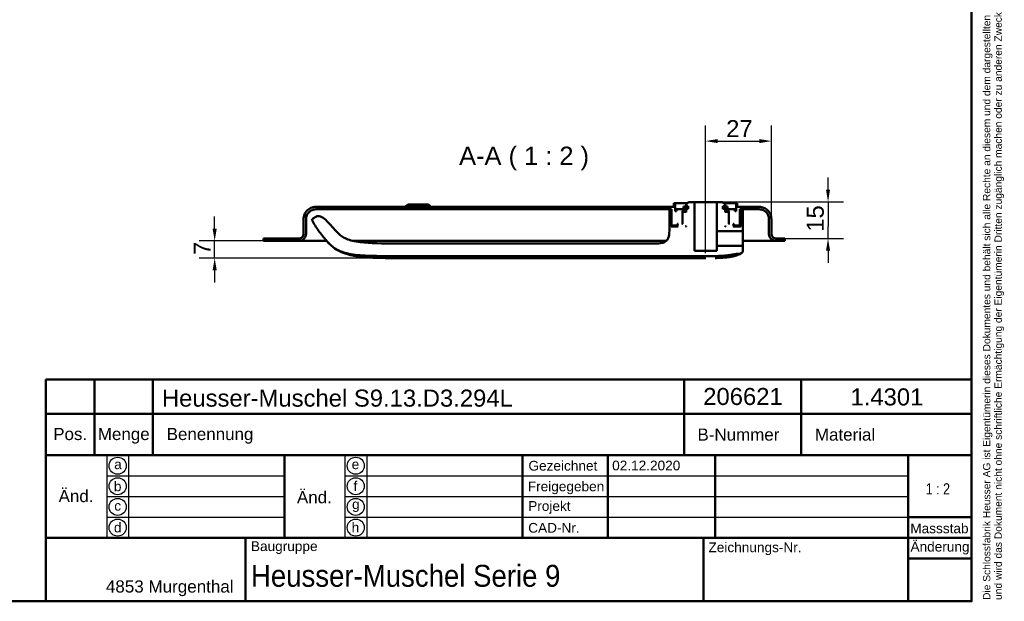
# Model space of a CAD drawing. Header units: millimetres. Extents: x 20 to 833, y 20 to 574.
# Tile 7 of 10: x 429 to 833, y 20 to 259. Entities that reach past the tile are written whole.
import ezdxf
from ezdxf.enums import TextEntityAlignment as Align

# ---------------------------------------------------------------- set-up
doc = ezdxf.new("R2010")
doc.units = ezdxf.units.MM
doc.header["$LTSCALE"] = 2
for name, color, linetype, lineweight in [('Bemaßungen(DIN)', 7, 'Continuous', 25), ('Mittellinie(DIN)', 7, 'Continuous', 25), ('Sichtbare Kanten(DIN)', 7, 'Continuous', 50), ('Skizziergeometrie(DIN)', 7, 'Continuous', 50), ('Skizzierlinie(DIN)', 7, 'Continuous', 25), ('Symbole(DIN)', 7, 'Continuous', 25)]:
    doc.layers.add(name, color=color, linetype=linetype, lineweight=lineweight)
doc.styles.add('Aktuell-DIN', font='arial.ttf')
doc.styles.add('Aktuell-DINGroßer Text', font='arial.ttf')
doc.styles.add('STANDARD-DIN~0', font='arial.ttf')
doc.styles.add('Textstil10', font='arial.ttf')
doc.styles.add('Textstil41', font='arial.ttf', dxfattribs={"width": 0.8})
doc.styles.add('Textstil83', font='arial.ttf', dxfattribs={"width": 0.8})
doc.dimstyles.new('CAD-LAN', dxfattribs={"dimscale": 2, "dimtxt": 3.5, "dimasz": 2.5, "dimexe": 3.175, "dimexo": 0, "dimgap": 0.8, "dimtad": 1, "dimrnd": 1e-08, "dimtxsty": 'STANDARD-DIN~0', "dimcen": 0.09, "dimdle": 10, "dimclrd": 250, "dimclre": 250, "dimclrt": 250, "dimadec": 0, "dimazin": 2, "dimtfac": 1, "dimtmove": 0, "dimatfit": 3, "dimfxl": 1, "dimtolj": 1, "dimtzin": 0, "dimlwd": 25, "dimlwe": 25, "dimarcsym": 0})

# ---------------------------------------------------------------- blocks, each defined once
blk = doc.blocks.new('Ränder Standardrahmen')
at = {"layer": 'Skizziergeometrie(DIN)', "flags": 128}
blk.add_lwpolyline([(10, 10), (10, 287), (410, 287), (410, 10), (10, 10)], dxfattribs=at)
blk = doc.blocks.new('Schriftfelder Heusser')
at = {"layer": 'Skizziergeometrie(DIN)'}
for p, q in [((101, 229.92), (101, 236.92)), ((101, 236.92), (291, 236.92)), ((111, 229.92), (111, 236.92)), ((123, 229.92), (123, 236.92)), ((232, 229.92), (232, 236.92)), ((256, 229.92), (256, 236.92)), ((291, 236.92), (291, 229.92)), ((101, 191.42), (101, 229.92)), ((101, 229.92), (291, 229.92)), ((111, 229.92), (111, 221.42)), ((123, 229.92), (123, 221.42)), ((232, 229.92), (232, 221.42)), ((256, 229.92), (256, 221.42)), ((291, 229.92), (291, 191.42)), ((101, 221.42), (291, 221.42)), ((150, 221.42), (150, 204.42)), ((198.85, 221.42), (198.85, 204.42)), ((216.35, 221.42), (216.35, 204.42)), ((238.35, 221.42), (238.35, 204.42)), ((278, 221.42), (278, 191.42)), ((278, 208.67), (291, 208.67)), ((101, 204.42), (291, 204.42)), ((142, 204.42), (142, 191.42)), ((236, 204.42), (236, 191.42)), ((278, 200.17), (291, 200.17)), ((291, 191.42), (101, 191.42))]:
    blk.add_line(p, q, dxfattribs=at)
at = {"layer": 'Skizzierlinie(DIN)'}
for p, q in [((113.5, 221.42), (113.5, 204.42)), ((118, 221.42), (118, 204.42)), ((162.35, 221.42), (162.35, 204.42)), ((166.85, 221.42), (166.85, 204.42)), ((113.5, 217.17), (150, 217.17)), ((162.35, 217.17), (278, 217.17)), ((113.5, 212.92), (150, 212.92)), ((162.35, 212.92), (278, 212.92)), ((113.5, 208.67), (150, 208.67)), ((162.35, 208.67), (278, 208.67))]:
    blk.add_line(p, q, dxfattribs=at)
for centre in [(115.75, 219.25), (164.6, 219.25), (115.75, 215.04), (164.6, 215.04), (115.75, 210.79), (164.6, 210.79), (115.75, 206.54), (164.6, 206.54)]:
    blk.add_circle(centre, 1.75, dxfattribs=at)
at = {"layer": 'Symbole(DIN)', "color": 7, "insert": (293.33, 191.7), "char_height": 1.5, "width": 182.3003, "attachment_point": 1, "rotation": 90, "line_spacing_factor": 0.944221, "style": 'Aktuell-DIN'}
blk.add_mtext('\\fArial|b0|i0;\\H1.5000;Die Schlossfabrik Heusser AG ist Eigentümerin dieses Dokumentes und behält sich alle Rechte an diesem und dem dargestellten Gegenstand vor. Der Empfänger anerkennt diese Rechte\\Pund wird das Dokument nicht ohne schriftliche Ermächtigung der Eigentümerin Dritten zugänglich machen oder zu anderen Zwecken verwenden, zu dem es ihm übergeben worden ist.\\P ', dxfattribs=at)
at = {"layer": 'Symbole(DIN)', "color": 179, "true_color": 0x262659, "style": 'Aktuell-DIN'}
for s, insert, char_height, attachment_point in [('Pos.', (106, 227), 2.489, 2), ('Menge', (117, 227), 2.489, 2), ('Benennung', (125.81, 225.38), 2.489, 4), ('B-Nummer', (234.74, 225.62), 2.489, 4), ('Material', (265.02, 225.62), 2.489, 5), ('\\fArial|b0|i0;Gezeichnet', (200.05, 219.23), 2, 4), ('\\fArial|b0|i0;a', (115.81, 219.53), 2, 5), ('\\fArial|b0|i0;e', (164.54, 219.53), 2, 5), ('\\fArial|b0|i0;f', (164.55, 215.06), 2, 5), ('\\fArial|b0|i0;b', (115.75, 215), 2, 5), ('\\fArial|b0|i0;Freigegeben', (199.92, 216), 2, 1), ('\\fArial|b0|i0;c', (115.75, 211.01), 2, 5), ('\\fArial|b0|i0;g', (164.63, 211.05), 2, 5), ('\\fArial|b0|i0;Projekt', (200, 211.98), 2, 1), ('\\fArial|b0|i0;d', (115.76, 206.55), 2, 5), ('\\fArial|b0|i0;h', (164.55, 206.57), 2, 5), ('\\fArial|b0|i0;CAD-Nr.', (200, 207.5), 2, 1), ('\\fArial|b0|i0;\\H2.0000;Massstab', (284.39, 206.37), 2, 5), ('\\fArial|b0|i0;\\H2.0000;Baugruppe', (143.1, 203.73), 2, 1), ('\\fArial|b0|i0;Zeichnungs-Nr.', (237, 203.5), 2, 1), ('\\fArial|b0|i0;\\H2.5000;4853 Murgenthal', (113.33, 192.46), 2.5, 7)]:
    blk.add_mtext(s, dxfattribs=dict(at, insert=insert, char_height=char_height, attachment_point=attachment_point))
at = {"layer": 'Symbole(DIN)', "color": 179, "true_color": 0x262659, "attachment_point": 5, "style": 'Aktuell-DIN'}
for s, insert, char_height, width in [('Änd.', (107.21, 213), 2.489, 12.3494), ('Änd.', (156.12, 212.76), 2.489, 12.3494), ('\\fArial|b0|i0;Änderung', (284.51, 202.33), 2, 12.1143)]:
    blk.add_mtext(s, dxfattribs=dict(at, insert=insert, char_height=char_height, width=width))
at = {"layer": 'Symbole(DIN)', "color": 7, "insert": (143.1, 196.62), "char_height": 4.5, "width": 90.18, "attachment_point": 4, "style": 'Aktuell-DIN'}
blk.add_mtext('\\fArial|b0|i0;\\W0.90;\\H4.5000;Heusser-Muschel Serie 9', dxfattribs=at)
at = {"layer": 'Symbole(DIN)', "color": 179, "true_color": 0x262659, "style": 'Textstil10'}
blk.add_attdef('ERSTELLUNGSDATUM_001', (217.23, 218.29), '', height=2, dxfattribs=at)
at = {"layer": 'Symbole(DIN)', "color": 179, "true_color": 0x262659}
for tag, height, style, p in [('AUTOR', 2.49, 'Aktuell-DIN', (240.03, 219.26)), ('KONTROLLDATUM', 2, 'Textstil10', (217.42, 215.04)), ('KONTROLLIERT_VON', 2, 'Textstil10', (239.98, 215.05))]:
    blk.add_attdef(tag, text='', height=height, dxfattribs=dict(at, style=style)).set_placement(p, align=Align.MIDDLE_LEFT)
at = {"layer": 'Symbole(DIN)', "color": 7, "style": 'Textstil83', "width": 0.8}
blk.add_attdef('Anfänglicher_Ansichtsmaßstab_001', (281.57, 213.34), '', height=2.3, dxfattribs=at)
at = {"layer": 'Symbole(DIN)', "color": 179, "true_color": 0x262659, "style": 'Textstil10'}
blk.add_attdef('PROJEKT', text='', height=2, dxfattribs=at).set_placement((217.77, 209.72), align=Align.BOTTOM_LEFT)
at = {"layer": 'Symbole(DIN)', "color": 7, "style": 'Textstil41', "width": 0.8}
blk.add_attdef('STATUS', text='', height=5, dxfattribs=at).set_placement((284.53, 195.86), align=Align.MIDDLE_CENTER)
blk = doc.blocks.new('*D24')
at = {"layer": 'Bemaßungen(DIN)', "color": 250, "linetype": 'Continuous', "lineweight": 25, "true_color": 0x3f3f3f, "transparency": 16777216}
for p, q in [((710.81, 188.91), (710.81, 215.26)), ((737.81, 176.91), (737.81, 215.26)), ((715.81, 208.91), (732.81, 208.91))]:
    blk.add_line(p, q, dxfattribs=at)
at = {"layer": 'Bemaßungen(DIN)', "color": 250, "linetype": 'Continuous', "true_color": 0x3f3f3f, "transparency": 16777216}
for points in [[(715.81, 209.74), (715.81, 208.07), (710.81, 208.91)], [(732.81, 209.74), (732.81, 208.07), (737.81, 208.91)]]:
    blk.add_solid(points, dxfattribs=at)
at = {"layer": 'Defpoints', "color": 0, "linetype": 'Continuous', "transparency": 16777216}
for p in [(737.81, 208.91), (710.81, 188.91), (737.81, 176.91)]:
    blk.add_point(p, dxfattribs=at)
at = {"layer": 'Bemaßungen(DIN)', "color": 250, "linetype": 'Continuous', "lineweight": 25, "true_color": 0x3f3f3f, "transparency": 16777216, "insert": (719.24, 217.53), "char_height": 7, "attachment_point": 1, "style": 'STANDARD-DIN~0'}
blk.add_mtext('\\A1;27', dxfattribs=at)
blk = doc.blocks.new('*D25')
at = {"layer": 'Bemaßungen(DIN)', "color": 250, "linetype": 'Continuous', "lineweight": 25, "true_color": 0x3f3f3f, "transparency": 16777216}
for p, q in [((761.06, 188.91), (761.06, 193.91)), ((717.81, 183.91), (767.41, 183.91)), ((761.06, 183.91), (761.06, 178.91)), ((761.06, 178.91), (761.06, 173.91)), ((761.06, 168.91), (761.06, 173.91)), ((741.06, 168.91), (767.41, 168.91)), ((761.06, 163.91), (761.06, 158.91))]:
    blk.add_line(p, q, dxfattribs=at)
at = {"layer": 'Bemaßungen(DIN)', "color": 250, "linetype": 'Continuous', "true_color": 0x3f3f3f, "transparency": 16777216}
for points in [[(760.23, 188.91), (761.89, 188.91), (761.06, 183.91)], [(760.23, 163.91), (761.89, 163.91), (761.06, 168.91)]]:
    blk.add_solid(points, dxfattribs=at)
at = {"layer": 'Defpoints', "color": 0, "linetype": 'Continuous', "transparency": 16777216}
for p in [(717.81, 183.91), (741.06, 168.91), (761.06, 168.91)]:
    blk.add_point(p, dxfattribs=at)
at = {"layer": 'Bemaßungen(DIN)', "color": 250, "linetype": 'Continuous', "lineweight": 25, "true_color": 0x3f3f3f, "transparency": 16777216, "insert": (752.31, 171.69), "char_height": 7, "attachment_point": 1, "rotation": 90, "style": 'STANDARD-DIN~0'}
blk.add_mtext('\\A1;15', dxfattribs=at)
blk = doc.blocks.new('*D26')
at = {"layer": 'Bemaßungen(DIN)', "color": 250, "linetype": 'Continuous', "lineweight": 25, "true_color": 0x3f3f3f, "transparency": 16777216}
for p, q in [((509.31, 172.91), (509.31, 177.91)), ((529.31, 167.91), (502.96, 167.91)), ((509.31, 160.91), (509.31, 167.91)), ((584.1, 160.91), (502.96, 160.91)), ((509.31, 155.91), (509.31, 150.91))]:
    blk.add_line(p, q, dxfattribs=at)
at = {"layer": 'Bemaßungen(DIN)', "color": 250, "linetype": 'Continuous', "true_color": 0x3f3f3f, "transparency": 16777216}
for points in [[(508.48, 172.91), (510.14, 172.91), (509.31, 167.91)], [(508.48, 155.91), (510.14, 155.91), (509.31, 160.91)]]:
    blk.add_solid(points, dxfattribs=at)
at = {"layer": 'Defpoints', "color": 0, "linetype": 'Continuous', "transparency": 16777216}
for p in [(509.31, 167.91), (529.31, 167.91), (584.1, 160.91)]:
    blk.add_point(p, dxfattribs=at)
at = {"layer": 'Bemaßungen(DIN)', "color": 250, "linetype": 'Continuous', "lineweight": 25, "true_color": 0x3f3f3f, "transparency": 16777216, "insert": (500.71, 162.14), "char_height": 7, "attachment_point": 1, "rotation": 90, "style": 'STANDARD-DIN~0'}
blk.add_mtext('\\A1;7', dxfattribs=at)

msp = doc.modelspace()

# ---------------------------------------------------------------- linework, layer by layer
at = {"layer": 'Mittellinie(DIN)', "linetype": 'Continuous'}
msp.add_line((710.811, 162.905), (710.811, 188.905), dxfattribs=at)
at = {"layer": 'Sichtbare Kanten(DIN)'}
for p, q in [((697.811, 181.905), (550.811, 181.905)), ((588.561, 182.905), (587.561, 181.905)), ((588.561, 182.905), (597.061, 182.905)), ((597.061, 182.905), (598.061, 181.905)), ((698.311, 183.405), (697.811, 183.405)), ((697.811, 183.405), (697.811, 181.905)), ((697.811, 183.405), (697.811, 181.905)), ((698.311, 180.105), (698.311, 183.405)), ((698.311, 183.405), (703.311, 183.405)), ((703.297, 182.005), (701.794, 182.005)), ((701.794, 182.005), (701.794, 181.105)), ((701.794, 182.005), (701.794, 181.105)), ((703.811, 183.905), (702.811, 182.905)), ((703.811, 183.905), (702.811, 182.905)), ((702.811, 182.905), (702.811, 182.205)), ((702.811, 182.905), (702.811, 182.205)), ((702.811, 182.205), (703.711, 182.205)), ((703.297, 181.105), (703.297, 182.005)), ((703.711, 182.005), (703.297, 182.005)), ((703.711, 182.205), (703.711, 181.105)), ((703.711, 181.105), (703.711, 182.205)), ((706.261, 183.905), (703.811, 183.905)), ((706.261, 163.905), (706.261, 183.905)), ((706.261, 183.905), (715.361, 183.905)), ((717.811, 183.905), (715.361, 183.905)), ((715.361, 183.905), (715.361, 171.905)), ((718.811, 182.905), (717.811, 183.905)), ((717.811, 183.905), (718.811, 182.905)), ((717.911, 181.105), (717.911, 182.205)), ((717.911, 182.205), (718.811, 182.205)), ((717.911, 181.105), (717.911, 182.205)), ((718.325, 182.005), (717.911, 182.005)), ((718.311, 183.405), (723.311, 183.405)), ((719.828, 182.005), (718.325, 182.005)), ((718.325, 182.005), (718.325, 181.105)), ((718.811, 182.205), (718.811, 182.905)), ((718.811, 182.905), (718.811, 182.205)), ((719.828, 181.105), (719.828, 182.005)), ((719.828, 182.005), (719.828, 181.105)), ((723.811, 183.405), (723.311, 183.405)), ((723.311, 183.405), (723.311, 180.105)), ((723.811, 181.905), (723.811, 183.405)), ((723.811, 183.405), (723.811, 181.905)), ((732.811, 181.905), (723.811, 181.905)), ((550.811, 180.905), (696.811, 180.905)), ((696.65, 180.406), (695.948, 180.406)), ((695.948, 180.406), (695.948, 172.894)), ((696.65, 173.905), (696.65, 180.406)), ((696.811, 180.406), (696.65, 180.406)), ((696.811, 180.905), (696.811, 174.505)), ((696.811, 180.905), (696.811, 174.505)), ((698.811, 180.105), (698.311, 180.105)), ((701.811, 180.905), (698.811, 180.905)), ((698.811, 180.905), (698.811, 180.105)), ((698.811, 180.105), (698.811, 180.905)), ((701.261, 179.905), (701.061, 180.105)), ((701.061, 180.105), (701.811, 180.105)), ((701.261, 175.105), (701.261, 179.905)), ((701.261, 179.905), (701.511, 179.905)), ((701.511, 179.905), (701.311, 179.705)), ((701.511, 179.905), (701.311, 179.705)), ((701.311, 179.705), (701.311, 174.905)), ((701.311, 179.705), (701.311, 174.905)), ((702.611, 179.905), (701.511, 179.905)), ((701.794, 181.105), (702.811, 181.105)), ((701.811, 180.105), (701.811, 180.905)), ((701.811, 180.905), (702.811, 180.905)), ((702.811, 180.105), (701.811, 180.105)), ((702.811, 179.705), (702.611, 179.905)), ((702.811, 179.905), (702.611, 179.905)), ((702.811, 181.105), (702.811, 179.705)), ((702.811, 181.105), (702.811, 179.705)), ((703.711, 181.105), (703.297, 181.105)), ((718.325, 181.105), (717.911, 181.105)), ((718.811, 179.705), (718.811, 181.105)), ((718.811, 181.105), (719.828, 181.105)), ((718.811, 181.105), (718.811, 179.705)), ((718.811, 180.905), (719.811, 180.905)), ((719.811, 180.105), (718.811, 180.105)), ((719.011, 179.905), (718.811, 179.705)), ((719.011, 179.905), (718.811, 179.905)), ((720.111, 179.905), (719.011, 179.905)), ((722.811, 180.905), (719.811, 180.905)), ((719.811, 180.905), (719.811, 180.105)), ((719.811, 180.105), (720.561, 180.105)), ((720.311, 179.705), (720.111, 179.905)), ((720.111, 179.905), (720.361, 179.905)), ((720.111, 179.905), (720.311, 179.705)), ((720.311, 174.905), (720.311, 179.705)), ((720.311, 179.705), (720.311, 174.905)), ((720.561, 180.105), (720.361, 179.905)), ((720.361, 179.905), (720.361, 175.105)), ((722.811, 180.105), (722.811, 180.905)), ((722.811, 180.105), (722.811, 180.905)), ((723.311, 180.105), (722.811, 180.105)), ((724.811, 174.505), (724.811, 180.905)), ((724.811, 180.905), (732.811, 180.905)), ((724.811, 180.905), (724.811, 174.505)), ((725.25, 180.406), (724.811, 180.406)), ((726.134, 180.406), (725.25, 180.406)), ((725.25, 180.406), (725.25, 173.905)), ((726.134, 172.105), (726.134, 180.406)), ((545.811, 176.905), (545.811, 170.905)), ((545.811, 170.905), (545.811, 176.905)), ((546.811, 170.905), (546.811, 176.905)), ((550.767, 177.807), (549.9, 177.277)), ((699.511, 173.905), (696.65, 173.905)), ((696.811, 174.505), (697.011, 174.305)), ((697.011, 174.305), (696.811, 174.505)), ((697.011, 174.305), (699.111, 174.305)), ((699.111, 174.305), (699.211, 174.405)), ((699.111, 174.305), (699.311, 174.305)), ((699.211, 174.405), (699.211, 174.905)), ((699.211, 174.905), (699.511, 174.905)), ((699.311, 174.405), (699.211, 174.405)), ((699.511, 174.905), (699.311, 174.705)), ((699.511, 174.905), (699.311, 174.705)), ((699.311, 174.705), (699.311, 174.105)), ((699.311, 174.705), (699.311, 174.105)), ((699.311, 174.105), (699.511, 173.905)), ((699.511, 173.905), (699.311, 174.105)), ((701.061, 174.905), (701.261, 175.105)), ((701.311, 174.905), (701.061, 174.905)), ((701.311, 175.105), (701.261, 175.105)), ((702.611, 173.905), (702.811, 174.105)), ((702.811, 173.905), (702.611, 173.905)), ((702.811, 174.105), (702.811, 173.905)), ((702.811, 174.105), (702.811, 173.905)), ((718.811, 173.905), (718.811, 174.105)), ((718.811, 174.105), (719.011, 173.905)), ((718.811, 174.105), (718.811, 173.905)), ((719.011, 173.905), (718.811, 173.905)), ((720.361, 175.105), (720.311, 175.105)), ((720.561, 174.905), (720.311, 174.905)), ((720.361, 175.105), (720.561, 174.905)), ((722.311, 174.705), (722.111, 174.905)), ((722.111, 174.905), (722.411, 174.905)), ((722.111, 174.905), (722.311, 174.705)), ((722.111, 173.905), (722.311, 174.105)), ((722.111, 173.905), (722.311, 174.105)), ((725.25, 173.905), (722.111, 173.905)), ((722.311, 174.105), (722.311, 174.705)), ((722.311, 174.705), (722.311, 174.105)), ((722.411, 174.405), (722.311, 174.405)), ((722.311, 174.305), (722.511, 174.305)), ((722.411, 174.905), (722.411, 174.405)), ((722.411, 174.405), (722.511, 174.305)), ((722.511, 174.305), (724.611, 174.305)), ((724.611, 174.305), (724.811, 174.505)), ((724.611, 174.305), (724.811, 174.505)), ((736.811, 176.905), (736.811, 170.905)), ((737.811, 170.905), (737.811, 176.905)), ((737.811, 176.905), (737.811, 176.905)), ((737.811, 170.905), (737.811, 176.905)), ((545.811, 170.905), (545.811, 170.905)), ((715.361, 171.905), (725.934, 171.905)), ((715.361, 168.905), (715.361, 171.905)), ((543.811, 168.905), (529.311, 168.905)), ((529.311, 168.905), (529.311, 167.905)), ((529.311, 168.875), (529.311, 168.875)), ((529.311, 167.905), (529.311, 168.875)), ((529.311, 167.905), (543.811, 167.905)), ((529.311, 167.905), (529.311, 167.905)), ((555.296, 167.905), (543.811, 167.905)), ((569.349, 167.905), (566.102, 167.905)), ((694.623, 167.905), (569.349, 167.905)), ((689.948, 166.894), (584.096, 166.894)), ((715.361, 165.905), (715.361, 168.905)), ((725.934, 165.905), (715.361, 165.905)), ((715.361, 165.905), (715.361, 163.905)), ((739.811, 167.905), (726.113, 167.905)), ((726.134, 164.129), (726.134, 165.705)), ((742.311, 168.905), (739.811, 168.905)), ((739.811, 167.905), (743.311, 167.905)), ((742.311, 168.875), (742.311, 168.905)), ((742.311, 168.875), (742.311, 168.905)), ((743.311, 168.875), (742.311, 168.875)), ((743.311, 167.905), (743.311, 168.875)), ((743.311, 167.905), (743.311, 168.875)), ((584.096, 161.721), (710.95, 161.721)), ((715.361, 163.905), (706.261, 163.905)), ((724.806, 162.697), (725.375, 162.953))]:
    msp.add_line(p, q, dxfattribs=at)
for points, degree, knots in [([(550.811, 181.905), (550.463, 181.905), (550.117, 181.87), (549.447, 181.729), (549.125, 181.626), (548.213, 181.229), (547.667, 180.848), (546.767, 179.915), (546.415, 179.374), (545.933, 178.184), (545.811, 177.55), (545.811, 176.905)], 3, [-0.78930523, -0.78930523, -0.78930523, -0.78930523, -0.68480532, -0.68480532, -0.58346864, -0.58346864, -0.38572109, -0.38572109, -0.19345948, -0.19345948, 0, 0, 0, 0]), ([(737.811, 176.905), (737.811, 177.253), (737.775, 177.599), (737.634, 178.269), (737.532, 178.591), (737.134, 179.503), (736.754, 180.049), (735.821, 180.949), (735.279, 181.302), (734.09, 181.783), (733.456, 181.905), (732.811, 181.905)], 3, [-0.78930523, -0.78930523, -0.78930523, -0.78930523, -0.68480532, -0.68480532, -0.58346864, -0.58346864, -0.38572109, -0.38572109, -0.19345948, -0.19345948, 0, 0, 0, 0]), ([(546.811, 176.905), (546.811, 177.184), (546.839, 177.46), (546.952, 177.997), (547.034, 178.254), (547.352, 178.984), (547.656, 179.42), (548.403, 180.14), (548.836, 180.422), (549.788, 180.808), (550.295, 180.905), (550.811, 180.905)], 3, [-0.63144419, -0.63144419, -0.63144419, -0.63144419, -0.54784426, -0.54784426, -0.46677491, -0.46677491, -0.30857687, -0.30857687, -0.15476759, -0.15476759, 0, 0, 0, 0]), ([(559.787, 171.342), (558.264, 172.913), (556.904, 174.689), (554.82, 176.647), (554.048, 177.299), (552.895, 177.894), (552.515, 178.045), (551.817, 178.157), (551.586, 178.133), (551.14, 178.035), (550.939, 177.912), (550.767, 177.807)], 3, [-0.50021575, -0.50021575, -0.50021575, -0.50021575, -0.23943298, -0.23943298, -0.13865835, -0.13865835, -0.09616056, -0.09616056, -0.06047166, -0.06047166, 0, 0, 0, 0]), ([(732.811, 180.905), (733.089, 180.905), (733.366, 180.877), (733.902, 180.764), (734.16, 180.682), (734.889, 180.364), (735.326, 180.06), (736.046, 179.313), (736.328, 178.88), (736.713, 177.928), (736.811, 177.421), (736.811, 176.905)], 3, [-0.63144419, -0.63144419, -0.63144419, -0.63144419, -0.54784426, -0.54784426, -0.46677491, -0.46677491, -0.30857687, -0.30857687, -0.15476758, -0.15476758, 0, 0, 0, 0]), ([(549.9, 177.277), (549.749, 177.185), (549.595, 177.091), (549.429, 176.922), (549.384, 176.863), (549.322, 176.734), (549.306, 176.669), (549.298, 176.513), (549.315, 176.427), (549.389, 176.202), (549.469, 176.061), (549.549, 175.922)], 3, [-0.17367895, -0.17367895, -0.17367895, -0.17367895, -0.12156866, -0.12156866, -0.09787758, -0.09787758, -0.07579482, -0.07579482, -0.04796725, -0.04796725, -0.00000831, -0.00000831, -0.00000831, -0.00000831]), ([(549.549, 175.922), (550.41, 174.424), (551.345, 172.975), (553.362, 170.187), (554.438, 168.856), (555.584, 167.582)], 3, [-1.0323292, -1.0323292, -1.0323292, -1.0323292, -0.5141271, -0.5141271, 0, 0, 0, 0]), ([(545.811, 170.905), (545.811, 170.766), (545.797, 170.628), (545.74, 170.36), (545.699, 170.231), (545.54, 169.866), (545.388, 169.648), (545.015, 169.288), (544.798, 169.147), (544.322, 168.954), (544.069, 168.905), (543.811, 168.905)], 3, [-0.31572209, -0.31572209, -0.31572209, -0.31572209, -0.27392213, -0.27392213, -0.23338746, -0.23338746, -0.15428844, -0.15428844, -0.07738379, -0.07738379, -0.00000193, -0.00000193, -0.00000193, -0.00000193]), ([(543.811, 167.905), (544.02, 167.905), (544.227, 167.927), (544.629, 168.011), (544.822, 168.073), (545.37, 168.311), (545.697, 168.539), (546.237, 169.099), (546.449, 169.424), (546.738, 170.138), (546.811, 170.518), (546.811, 170.905)], 3, [-0.47358314, -0.47358314, -0.47358314, -0.47358314, -0.41088319, -0.41088319, -0.35008119, -0.35008119, -0.23143265, -0.23143265, -0.11607569, -0.11607569, 0, 0, 0, 0]), ([(584.096, 166.894), (578.084, 166.894), (573.086, 166.894), (566.763, 167.676), (564.925, 168.118), (561.675, 169.516), (560.659, 170.444), (559.787, 171.342)], 3, [-1.2266395, -1.2266395, -1.2266395, -1.2266395, -0.691815, -0.691815, -0.3753769, -0.3753769, 0, 0, 0, 0]), ([(695.948, 172.894), (695.948, 171.767), (695.948, 170.684), (695.584, 169.301), (695.415, 168.887), (694.929, 168.168), (694.637, 167.881), (693.847, 167.363), (693.35, 167.188), (691.954, 166.894), (690.972, 166.894), (689.948, 166.894)], 3, [-1.1173827, -1.1173827, -1.1173827, -1.1173827, -0.7826773, -0.7826773, -0.6296804, -0.6296804, -0.4865248, -0.4865248, -0.3073079, -0.3073079, 0, 0, 0, 0]), ([(725.934, 171.905), (725.948, 171.905), (725.962, 171.906), (725.989, 171.912), (726.002, 171.916), (726.038, 171.932), (726.06, 171.947), (726.096, 171.985), (726.11, 172.006), (726.13, 172.054), (726.134, 172.079), (726.134, 172.105)], 3, [-0.031571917, -0.031571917, -0.031571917, -0.031571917, -0.027391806, -0.027391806, -0.023338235, -0.023338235, -0.015428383, -0.015428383, -0.007738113, -0.007738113, 0, 0, 0, 0]), ([(726.134, 172.105), (726.134, 172.105), (726.134, 172.105), (726.134, 172.064), (726.131, 171.88), (726.127, 171.583), (726.122, 171.182), (726.118, 170.695), (726.112, 169.954), (726.11, 169.323), (726.11, 168.905)], 3, [0, 0, 0, 0, 0.00001441, 0.06149449, 0.12297456, 0.18445463, 0.24593471, 0.30741478, 0.36889486, 0.49185516, 0.49185516, 0.49185516, 0.49185516]), ([(736.811, 170.905), (736.811, 170.697), (736.832, 170.489), (736.917, 170.087), (736.978, 169.894), (737.217, 169.346), (737.445, 169.019), (738.005, 168.479), (738.33, 168.267), (739.043, 167.978), (739.424, 167.905), (739.811, 167.905)], 3, [-0.47358314, -0.47358314, -0.47358314, -0.47358314, -0.41088319, -0.41088319, -0.35008119, -0.35008119, -0.23143265, -0.23143265, -0.11607569, -0.11607569, 0, 0, 0, 0]), ([(739.811, 168.905), (739.672, 168.905), (739.533, 168.919), (739.265, 168.976), (739.137, 169.017), (738.772, 169.176), (738.553, 169.328), (738.193, 169.701), (738.052, 169.918), (737.86, 170.394), (737.811, 170.647), (737.811, 170.905)], 3, [-0.31571433, -0.31571433, -0.31571433, -0.31571433, -0.27392213, -0.27392213, -0.23338746, -0.23338746, -0.15428844, -0.15428844, -0.07738379, -0.07738379, 0, 0, 0, 0]), ([(555.584, 167.582), (556.505, 166.56), (557.593, 165.437), (560.919, 163.58), (562.86, 162.942), (569.869, 161.721), (575.723, 161.721), (584.096, 161.721)], 3, [-5.3413361, -5.3413361, -5.3413361, -5.3413361, -3.87583, -3.87583, -2.5120678, -2.5120678, 0, 0, 0, 0]), ([(555.584, 167.582), (555.698, 167.455), (555.807, 167.336), (555.919, 167.215), (556.755, 166.312), (557.691, 165.457), (558.721, 164.759), (559.751, 164.061), (560.864, 163.506), (562.019, 163.063), (562.597, 162.841), (563.185, 162.647), (563.78, 162.475), (564.374, 162.304), (564.975, 162.154), (565.58, 162.023), (566.185, 161.892), (566.793, 161.779), (567.404, 161.681), (568.015, 161.582), (568.628, 161.498), (569.242, 161.426), (569.857, 161.353), (570.473, 161.292), (571.089, 161.239), (571.706, 161.187), (572.324, 161.144), (572.943, 161.108), (573.562, 161.071), (574.181, 161.042), (574.8, 161.018), (575.42, 160.994), (576.04, 160.976), (576.66, 160.961), (577.28, 160.947), (577.9, 160.936), (578.52, 160.929), (579.14, 160.921), (579.76, 160.916), (580.38, 160.913), (581, 160.909), (581.62, 160.908), (582.239, 160.907), (582.859, 160.906), (583.478, 160.906), (584.096, 160.906)], 3, [0, 0, 0, 0, 0.0498317, 0.0498317, 0.0498317, 0.4216322, 0.4216322, 0.4216322, 0.7934328, 0.7934328, 0.7934328, 0.979333, 0.979333, 0.979333, 1.1652333, 1.1652333, 1.1652333, 1.3511335, 1.3511335, 1.3511335, 1.5370338, 1.5370338, 1.5370338, 1.7229341, 1.7229341, 1.7229341, 1.9088343, 1.9088343, 1.9088343, 2.0947346, 2.0947346, 2.0947346, 2.2806348, 2.2806348, 2.2806348, 2.4665351, 2.4665351, 2.4665351, 2.6524353, 2.6524353, 2.6524353, 2.8383356, 2.8383356, 2.8383356, 3.024121, 3.024121, 3.024121, 3.024121]), ([(726.134, 165.705), (726.134, 165.719), (726.133, 165.733), (726.127, 165.76), (726.123, 165.773), (726.107, 165.809), (726.092, 165.831), (726.055, 165.867), (726.033, 165.881), (725.986, 165.901), (725.96, 165.905), (725.934, 165.905)], 3, [-0.03157194, -0.03157194, -0.03157194, -0.03157194, -0.027392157, -0.027392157, -0.023338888, -0.023338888, -0.015429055, -0.015429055, -0.007738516, -0.007738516, 0, 0, 0, 0]), ([(726.11, 168.905), (726.11, 168.487), (726.112, 167.856), (726.118, 167.115), (726.122, 166.628), (726.127, 166.227), (726.131, 165.93), (726.134, 165.746), (726.134, 165.705), (726.134, 165.705), (726.134, 165.705)], 3, [0, 0, 0, 0, 0.12296025, 0.1844403, 0.24592035, 0.3074004, 0.36888045, 0.4303605, 0.49184055, 0.49215551, 0.49215551, 0.49215551, 0.49215551]), ([(710.95, 161.721), (712.13, 161.721), (713.31, 161.719), (715.576, 161.738), (716.82, 161.761), (717.952, 161.835)], 3, [-0.70980307, -0.70980307, -0.70980307, -0.70980307, -0.34028588, -0.34028588, 0, 0, 0, 0]), ([(717.952, 161.835), (718.441, 161.866), (718.933, 161.908), (719.858, 162.013), (720.299, 162.074), (720.733, 162.149)], 3, [-0.27987279, -0.27987279, -0.27987279, -0.27987279, -0.1329255, -0.1329255, -0.00064851, -0.00064851, -0.00064851, -0.00064851]), ([(720.735, 162.149), (721.33, 162.252), (721.959, 162.389), (723.24, 162.594), (723.875, 162.66), (724.511, 162.64)], 3, [-0.38718082, -0.38718082, -0.38718082, -0.38718082, -0.19115671, -0.19115671, -0.00002529, -0.00002529, -0.00002529, -0.00002529]), ([(721.399, 161.445), (721.502, 161.465), (721.859, 161.538), (722.422, 161.666), (722.939, 161.805), (723.381, 161.944), (723.682, 162.05), (723.809, 162.096)], 5, [0.34551975, 0.34551975, 0.34551975, 0.34551975, 0.34551975, 0.34551975, 0.39901306, 0.53186776, 0.64871378, 0.64871378, 0.64871378, 0.64871378, 0.64871378, 0.64871378]), ([(725.967, 163.333), (725.967, 163.332), (725.967, 163.333), (725.963, 163.327), (725.956, 163.318), (725.921, 163.273), (725.98, 163.323), (725.701, 163.01), (725.536, 162.877), (725.087, 162.623), (724.836, 162.499), (724.218, 162.24), (723.86, 162.105), (723.46, 161.975)], 3, [0, 0, 0, 0, 0.1363011, 0.1363011, 0.318937, 0.318937, 0.7756577, 0.7756577, 1.0136967, 1.0136967, 1.183389, 1.183389, 1.335601, 1.335601, 1.335601, 1.335601]), ([(724.511, 162.64), (724.571, 162.638), (724.616, 162.636), (724.712, 162.654), (724.753, 162.673), (724.806, 162.697)], 3, [-0.035306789, -0.035306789, -0.035306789, -0.035306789, -0.017481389, -0.017481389, 0, 0, 0, 0]), ([(725.375, 162.953), (725.512, 163.015), (725.647, 163.076), (725.843, 163.204), (725.911, 163.262), (726.024, 163.404), (726.062, 163.485), (726.134, 163.741), (726.134, 163.932), (726.134, 164.129)], 3, [-0.16488382, -0.16488382, -0.16488382, -0.16488382, -0.12161657, -0.12161657, -0.09145523, -0.09145523, -0.05932166, -0.05932166, -0.0000025, -0.0000025, -0.0000025, -0.0000025]), ([(584.097, 160.906), (584.097, 160.906), (585.683, 160.906), (588.854, 160.907), (595.195, 160.906), (604.708, 160.906), (617.398, 160.906), (631.665, 160.906), (647.518, 160.906), (663.385, 160.906), (679.241, 160.906), (691.917, 160.906), (701.47, 160.906), (707.804, 160.906), (710.948, 160.906)], 5, [0, 0, 0, 0, 0, 0, 0.0001149, 0.7929364, 1.585758, 3.1714011, 4.7570442, 6.3426873, 7.9283304, 9.5139735, 11.0996166, 12.6881676, 12.6881676, 12.6881676, 12.6881676, 12.6881676, 12.6881676]), ([(722.026, 161.579), (721.864, 161.541), (721.7, 161.505), (720.849, 161.329), (720.125, 161.218), (718.433, 161.032), (717.454, 160.978), (716.146, 160.938), (715.815, 160.93), (715.237, 160.921), (714.989, 160.917), (714.742, 160.915)], 3, [1.50304512, 1.50304512, 1.50304512, 1.50304512, 1.55602379, 1.55602379, 1.77468942, 1.77468942, 2.06796154, 2.06796154, 2.16738835, 2.16738835, 2.24159976, 2.24159976, 2.24159976, 2.24159976])]:
    msp.add_open_spline(points, degree=degree, knots=knots, dxfattribs=at)

# ---------------------------------------------------------------- block references
at = {"xscale": 2, "yscale": 2, "zscale": 2}
msp.add_blockref('Ränder Standardrahmen', (0, 0), dxfattribs=at)
msp.add_blockref('Schriftfelder Heusser', (238, -362.833), dxfattribs=at).add_auto_attribs({'ERSTELLUNGSDATUM_001': '02.12.2020', 'Anfänglicher_Ansichtsmaßstab_001': '1 : 2'})

# ---------------------------------------------------------------- texts
at = {"layer": 'Symbole(DIN)', "color": 7, "insert": (609.638, 196.905), "char_height": 7.4676, "attachment_point": 7, "style": 'Aktuell-DINGroßer Text'}
msp.add_mtext('A-A ( 1 : 2 )', dxfattribs=at)
at = {"layer": 'Symbole(DIN)', "color": 7, "char_height": 7, "attachment_point": 1, "style": 'Aktuell-DIN'}
for s, insert, width in [('{\\fArial|b0|i0;\\H7.0000;Heusser-Muschel S9.13.D3.294L}', (487.659, 106.906), 144.02821), ('{\\fArial|b0|i0;\\H7.0000;206621}', (709.83, 107.58), 32.62043), ('{\\fArial|b0|i0;\\H7.0000;1.4301}', (770.274, 107.401), 29.89939)]:
    msp.add_mtext(s, dxfattribs=dict(at, insert=insert, width=width))

# ---------------------------------------------------------------- dimensions: what is measured, and where the dimension line sits
at = {"layer": 'Bemaßungen(DIN)', "color": 250, "linetype": 'Continuous', "lineweight": 25, "true_color": 0x3f3f3f}
for base, p1, p2, angle, override, picture, middle in [((737.811, 208.905), (710.811, 188.905), (737.811, 176.905), 180, {"dimgap": 0.8, "dimdec": 2, "dimtol": 0, "dimlim": 0, "dimtp": 0, "dimtm": 0, "dimtdec": 2, "dimtofl": 0, "dimatfit": 1}, '*D24', (724.311, 208.905)), ((761.061, 168.905), (717.811, 183.905), (741.061, 168.905), 90, {"dimgap": 0.8, "dimdec": 2, "dimtol": 0, "dimlim": 0, "dimtp": 0, "dimtm": 0, "dimtdec": 2, "dimtofl": 0}, '*D25', (761.061, 176.405)), ((509.311, 167.905), (584.097, 160.906), (529.311, 167.905), 90, {"dimgap": 0.8, "dimdec": 2, "dimtol": 0, "dimlim": 0, "dimtp": 0, "dimtm": 0, "dimtdec": 2, "dimtofl": 1, "dimatfit": 1}, '*D26', (509.311, 164.406))]:
    dim = msp.add_linear_dim(base=base, p1=p1, p2=p2, angle=angle, dimstyle='CAD-LAN', override=override, dxfattribs=at)
    dim.commit()
    dim.dimension.update_dxf_attribs({"geometry": picture, "text_midpoint": middle, "dimtype": 160})

doc.saveas('drawing.dxf')
